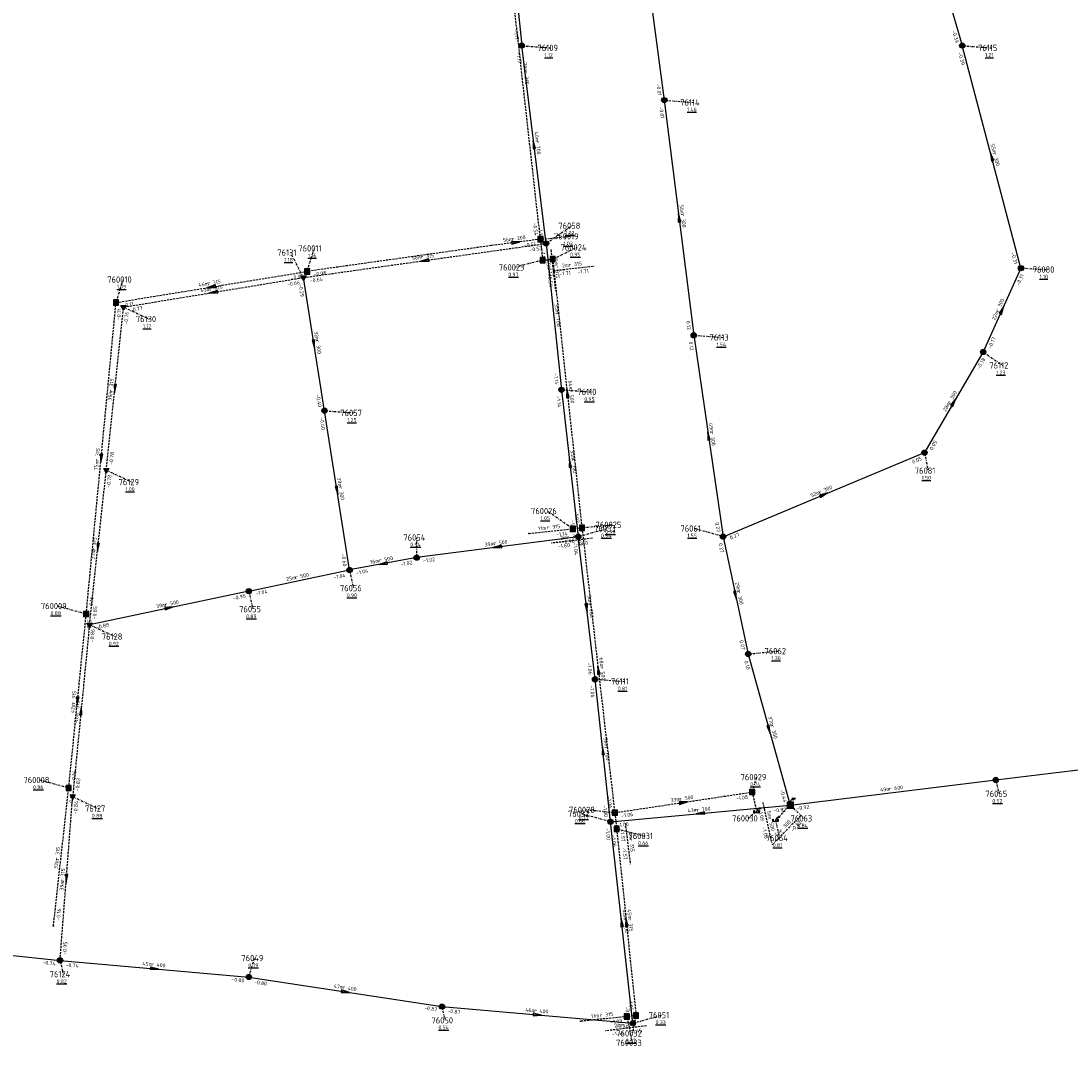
# Model space of a CAD drawing. Extents: x 188323 to 208361, y 565368 to 574910.
# Tile 7 of 256: x 195812 to 196062, y 570843 to 571087. Entities that reach past the tile are written whole.
import ezdxf

# ---------------------------------------------------------------- set-up
doc = ezdxf.new("R2010")
doc.units = 0
for name, pattern in [('BORDER', [1.75, 0.5, -0.25, 0.5, -0.25, 0, -0.25]), ('DASHDOT', [1, 0.5, -0.25, 0, -0.25]), ('DASHED', [0.75, 0.5, -0.25])]:
    doc.linetypes.add(name, pattern=pattern)
doc.layers.get('0').update_dxf_attribs({"linetype": 'CONTINUOUS'})
for name, color, linetype in [('RIO-AFM', 7, 'CONTINUOUS'), ('RIO-BOK', 7, 'CONTINUOUS'), ('RIO-DET', 7, 'CONTINUOUS'), ('RIO-KNP', 7, 'CONTINUOUS'), ('RIO-KNR', 7, 'CONTINUOUS'), ('RIO-LAG_0B', 7, 'CONTINUOUS'), ('RIO-LAG_1B', 7, 'DASHED'), ('RIO-LAG_2B', 7, 'DASHED'), ('RIO-LAG_4', 7, 'BORDER'), ('RIO-LEN', 7, 'CONTINUOUS'), ('RIO-MVD', 1, 'CONTINUOUS'), ('RIO-VRB', 6, 'DASHDOT'), ('RIO-VRH', 7, 'CONTINUOUS')]:
    doc.layers.add(name, color=color, linetype=linetype)
doc.styles.add('RIO-TXT', font='isocp.shx')

# ---------------------------------------------------------------- blocks, each defined once
blk = doc.blocks.new('L_VHR')
blk.add_lwpolyline([(-0.5, 0), (0.5, 0), (-0.5, 0.15), (-0.5, -0.15), (0.5, 0)])
blk = doc.blocks.new('K_FIC')
blk.add_circle((0, 0), 0.0625)
at = {"style": 'RIO-TXT', "flags": 1}
blk.add_attdef('KNOOPNAAM', (2, 2), '', height=1, dxfattribs=at)
blk = doc.blocks.new('K_IPR')
blk.add_lwpolyline([(-0.5, -0.5), (0.5, -0.5), (0.5, 0.5), (-0.5, 0.5)], close=True)
blk.add_solid([(-0.5, 0.5), (0.5, 0.5), (-0.5, -0.5), (0.5, -0.5)])
at = {"style": 'RIO-TXT', "flags": 1}
blk.add_attdef('KNOOPNAAM', (2, 2), '', height=1, dxfattribs=at)
blk = doc.blocks.new('K_UTB')
blk.add_lwpolyline([(0.5, 0.15), (0.5, -0.3), (-0.5, -0.3), (-0.5, 0.15), (-0.45, 0.15), (-0.45, -0.25), (0, -0.25), (0.45, -0.25), (0.45, 0.15)], close=True)
blk.add_lwpolyline([(0.85, 0.6), (0.55, 0.65), (0.614828, 0.459583), (0.850842, 0.598937)])
blk.add_arc((0.85, -0.25), 0.85, 90, 180)
at = {"style": 'RIO-TXT', "flags": 1}
blk.add_attdef('KNOOPNAAM', (2, 2), '', height=1, dxfattribs=at)
blk = doc.blocks.new('K_IPG')
blk.add_circle((0, 0), 0.5)
for points in [[(0, 0), (-0.5, 0), (-0.433013, 0.25)], [(0, 0), (-0.433013, -0.25), (-0.5, 0)], [(0, 0), (-0.433013, 0.25), (-0.25, 0.433013)], [(0, 0), (-0.25, -0.433013), (-0.433013, -0.25)], [(0, 0), (-0.25, 0.433013), (0, 0.5)], [(0, 0), (0, -0.5), (-0.25, -0.433013)], [(0, 0), (0, 0.5), (0.25, 0.433013)], [(0, 0), (0.25, 0.433013), (0.433013, 0.25)], [(0, 0), (0.433013, 0.25), (0.5, 0)], [(0, 0), (0.5, 0), (0.433013, -0.25)], [(0, 0), (0.433013, -0.25), (0.25, -0.433013)], [(0, 0), (0.25, -0.433013), (0, -0.5)]]:
    blk.add_solid(points)
at = {"style": 'RIO-TXT', "flags": 1}
blk.add_attdef('KNOOPNAAM', (2, 2), '', height=1, dxfattribs=at)
blk = doc.blocks.new('K_OVL')
for points in [[(0.6, 0.6), (-0.6, 0.6), (-0.6, -0.6), (0.6, -0.6)], [(1, 1.25), (0.474823, 0.983111), (0.413034, 1.369554)]]:
    blk.add_lwpolyline(points, close=True)
blk.add_arc((0.81571, 0.439293), 0.83139, 77.193131, 168.854604)
blk.add_solid([(-0.6, 0.6), (0.6, 0.6), (-0.6, -0.6), (0.6, -0.6)])
at = {"style": 'RIO-TXT', "flags": 1}
blk.add_attdef('KNOOPNAAM', (2, 2), '', height=1, dxfattribs=at)
blk = doc.blocks.new('K_IPD')
blk.add_lwpolyline([(-0.496027, 0.307994), (0.503973, 0.307994), (0.003973, -0.558031)], close=True)
blk.add_solid([(-0.496027, 0.307994), (0.503973, 0.307994), (0.003973, -0.558031)])
at = {"style": 'RIO-TXT', "flags": 1}
blk.add_attdef('KNOOPNAAM', (2, 2), '', height=1, dxfattribs=at)
blk = doc.blocks.new('1147_06______760019____760023_')
at = {"layer": 'RIO-LAG_1B'}
blk.add_line((0, 0), (1.084, -9.761), dxfattribs=at)
at = {"layer": 'RIO-AFM', "style": 'RIO-TXT'}
blk.add_text('r 315', height=0.9, rotation=276.3108, dxfattribs=at).set_placement((0.9199, -3.752))
at = {"layer": 'RIO-BOK', "style": 'RIO-TXT'}
for p in [(-1.2369, -1.5458), (-0.7598, -5.8404)]:
    blk.add_text('-0.54', height=0.9, rotation=276.3108, dxfattribs=at).set_placement(p)
at = {"layer": 'RIO-LEN', "style": 'RIO-TXT'}
blk.add_text('5m', height=0.9, rotation=276.3108, dxfattribs=at).set_placement((0.741, -2.1419))
blk = doc.blocks.new('1149_06______760023____760024_')
at = {"layer": 'RIO-LAG_1B'}
blk.add_line((0, 0), (9.762, 1.066), dxfattribs=at)
at = {"layer": 'RIO-AFM', "style": 'RIO-TXT'}
blk.add_text('r 315', height=0.9, rotation=6.2339, dxfattribs=at).set_placement((3.7531, 0.913))
at = {"layer": 'RIO-BOK', "style": 'RIO-TXT'}
for p in [(5.838, -0.7706), (1.5435, -1.2397)]:
    blk.add_text('-1.71', height=0.9, rotation=6.2339, dxfattribs=at).set_placement(p)
at = {"layer": 'RIO-LEN', "style": 'RIO-TXT'}
blk.add_text('2m', height=0.9, rotation=6.2339, dxfattribs=at).set_placement((2.1427, 0.7371))
blk = doc.blocks.new('1150_06______760025____760026_')
at = {"layer": 'RIO-LAG_1B'}
blk.add_line((0, 0), (-9.753, -1.161), dxfattribs=at)
at = {"layer": 'RIO-AFM', "style": 'RIO-TXT'}
blk.add_text('r 315', height=0.9, rotation=366.7699, dxfattribs=at).set_placement((-6.0087, -0.2105))
at = {"layer": 'RIO-BOK', "style": 'RIO-TXT'}
for p in [(-8.1972, -2.3852), (-3.9066, -1.8731)]:
    blk.add_text('-1.60', height=0.9, rotation=366.7699, dxfattribs=at).set_placement(p)
at = {"layer": 'RIO-LEN', "style": 'RIO-TXT'}
blk.add_text('2m', height=0.9, rotation=366.7699, dxfattribs=at).set_placement((-7.6173, -0.4025))
blk = doc.blocks.new('1151_06______760028____760031_')
at = {"layer": 'RIO-LAG_1B'}
blk.add_line((0, 0), (1.186, -9.75), dxfattribs=at)
at = {"layer": 'RIO-AFM', "style": 'RIO-TXT'}
blk.add_text('r 315', height=0.9, rotation=276.9106, dxfattribs=at).set_placement((0.9591, -3.7421))
at = {"layer": 'RIO-BOK', "style": 'RIO-TXT'}
for p in [(-1.2206, -1.5587), (-0.6987, -5.848)]:
    blk.add_text('-1.57', height=0.9, rotation=276.9106, dxfattribs=at).set_placement(p)
at = {"layer": 'RIO-LEN', "style": 'RIO-TXT'}
blk.add_text('4m', height=0.9, rotation=276.9106, dxfattribs=at).set_placement((0.7634, -2.134))
blk = doc.blocks.new('1152_06______760029____760030_')
at = {"layer": 'RIO-LAG_1B'}
blk.add_line((0, 0), (2.092, -9.596), dxfattribs=at)
at = {"layer": 'RIO-AFM', "style": 'RIO-TXT'}
blk.add_text('r 500', height=0.9, rotation=282.2726, dxfattribs=at).set_placement((1.3046, -3.6361))
at = {"layer": 'RIO-BOK', "style": 'RIO-TXT'}
for p in [(-1.0696, -1.6659), (-0.1491, -5.8877)]:
    blk.add_text('-1.08', height=0.9, rotation=282.2726, dxfattribs=at).set_placement(p)
at = {"layer": 'RIO-LEN', "style": 'RIO-TXT'}
blk.add_text('5m', height=0.9, rotation=282.2726, dxfattribs=at).set_placement((0.9595, -2.0533))
blk = doc.blocks.new('1154_06______760032____760033_')
at = {"layer": 'RIO-LAG_1B'}
blk.add_line((0, 0), (-9.75, -1.183), dxfattribs=at)
at = {"layer": 'RIO-AFM', "style": 'RIO-TXT'}
blk.add_text('r 315', height=0.9, rotation=366.8946, dxfattribs=at).set_placement((-6.0078, -0.2244))
at = {"layer": 'RIO-BOK', "style": 'RIO-TXT'}
for p in [(-8.1915, -2.4038), (-3.9021, -1.8824)]:
    blk.add_text('-1.45', height=0.9, rotation=366.8946, dxfattribs=at).set_placement(p)
at = {"layer": 'RIO-LEN', "style": 'RIO-TXT'}
blk.add_text('2m', height=0.9, rotation=366.8946, dxfattribs=at).set_placement((-7.6159, -0.4199))
blk = doc.blocks.new('1166_06______76063___c276064_')
at = {"layer": 'RIO-LAG_4'}
blk.add_line((0, 0), (-6.863, -7.026), dxfattribs=at)
at = {"layer": 'RIO-AFM', "style": 'RIO-TXT'}
blk.add_text('r 300', height=0.9, rotation=405.6465, dxfattribs=at).set_placement((-4.5448, -3.9358))
at = {"layer": 'RIO-BOK', "style": 'RIO-TXT'}
blk.add_text('-0.82', height=0.9, rotation=405.6465, dxfattribs=at).set_placement((-1.8649, -3.9106))
at = {"layer": 'RIO-LEN', "style": 'RIO-TXT'}
blk.add_text('5m', height=0.9, rotation=405.6465, dxfattribs=at).set_placement((-5.6765, -5.095))

msp = doc.modelspace()

# ---------------------------------------------------------------- linework, layer by layer
at = {"layer": 'RIO-LAG_0B'}
for p, q in [((196020.992, 571132.992), (196036, 571081.024)), ((195958, 571120), (195964.992, 571068.032)), ((195927.664, 571114.624), (195931.008, 571081.024)), ((195936.816, 571033.856), (195931.008, 571081.024)), ((196050, 571027.968), (196036, 571081.024)), ((195964.992, 571068.032), (195972, 571011.968)), ((195936.816, 571033.856), (195940.496, 570998.976)), ((196050, 571027.968), (196040.992, 571008)), ((195884, 570993.984), (195878.992, 571025.728)), ((195972, 571011.968), (195979.008, 570963.968)), ((196040.992, 571008), (196027.008, 570984)), ((195940.496, 570998.976), (195944.48, 570963.968)), ((195890, 570956.032), (195884, 570993.984)), ((195979.008, 570963.968), (196027.008, 570984)), ((195944.48, 570963.968), (195906, 570958.976)), ((195948.496, 570929.984), (195944.48, 570963.968)), ((195979.008, 570963.968), (195984.992, 570936)), ((195906, 570958.976), (195890, 570956.032)), ((195866, 570950.976), (195890, 570956.032)), ((195866, 570950.976), (195828, 570942.976)), ((195984.992, 570936), (195995.008, 570899.968)), ((195952.192, 570896), (195948.496, 570929.984)), ((196044, 570905.984), (196092.992, 570912)), ((195995.008, 570899.968), (196044, 570905.984)), ((195952.192, 570896), (195995.008, 570899.968)), ((195957.504, 570848), (195952.192, 570896)), ((195783.008, 570867.008), (195820.992, 570862.976)), ((195820.992, 570862.976), (195866, 570859.008)), ((195866, 570859.008), (195912, 570851.968)), ((195912, 570851.968), (195957.504, 570848))]:
    msp.add_line(p, q, dxfattribs=at)
at = {"layer": 'RIO-LAG_1B'}
for p, q in [((195935.472, 571034.88), (195926.704, 571113.088)), ((195935.472, 571034.88), (195936.016, 571029.888)), ((195936.016, 571029.888), (195938.4, 571030.144)), ((195938.4, 571030.144), (195945.376, 570966.08)), ((195834.336, 571019.776), (195879.872, 571027.2)), ((195827.232, 570945.536), (195834.336, 571019.776)), ((195932.752, 570964.736), (195943.184, 570965.824)), ((195945.376, 570966.08), (195943.184, 570965.824)), ((195945.376, 570966.08), (195953.184, 570898.176)), ((195823.056, 570904.064), (195827.232, 570945.536)), ((195819.408, 570871.168), (195823.056, 570904.064)), ((195953.184, 570898.176), (195985.952, 570903.104)), ((195985.952, 570903.104), (195986.96, 570898.496)), ((195953.184, 570898.176), (195953.648, 570894.336)), ((195953.648, 570894.336), (195958.256, 570849.856)), ((195956.096, 570849.6), (195945.056, 570848.448)), ((195958.256, 570849.856), (195956.096, 570849.6))]:
    msp.add_line(p, q, dxfattribs=at)
msp.add_lwpolyline([(195935.472, 571034.88), (195923.712, 571033.344), (195879.872, 571027.2)], dxfattribs=at)
at = {"layer": 'RIO-LAG_2B'}
for p, q in [((195878.992, 571025.728), (195936.816, 571033.856)), ((195836.128, 571018.688), (195878.992, 571025.728)), ((195832.016, 570979.84), (195836.128, 571018.688)), ((195828, 570942.976), (195832.016, 570979.84)), ((195828, 570942.976), (195824, 570902.016)), ((195820.992, 570862.976), (195824, 570902.016))]:
    msp.add_line(p, q, dxfattribs=at)
at = {"layer": 'RIO-LAG_4'}
msp.add_line((195995.008, 570899.968), (195991.52, 570896.448), dxfattribs=at)
at = {"layer": 'RIO-VRB'}
for p, q in [((195931, 571081), (195937.9675, 571080.4713)), ((196036, 571081), (196042.9675, 571080.4713)), ((195965, 571068), (195971.9675, 571067.4713)), ((195936.81, 571033.85), (195942.9369, 571038.0878)), ((195935.47, 571034.86), (195942.545, 571035.56)), ((195878.99, 571025.71), (195875.9514, 571031.6705)), ((195879.87, 571027.22), (195881.6052, 571032.6892)), ((195938.4, 571030.14), (195944.1086, 571032.918)), ((195936.02, 571029.88), (195929.3725, 571028.1579)), ((196050, 571028), (196055.9827, 571027.645)), ((195834.34, 571019.78), (195836.0752, 571025.2492)), ((195836.12, 571018.69), (195842.2469, 571015.8522)), ((195972, 571012), (195978.9675, 571011.4713)), ((196041, 571008), (196045.6534, 571004.7947)), ((195940.5, 570999), (195947.4675, 570998.4713)), ((195884, 570994), (195890.9675, 570993.4713)), ((196027, 570984), (196027.8806, 570979.702)), ((195832.01, 570979.82), (195838.1369, 570976.9822)), ((195943.19, 570965.85), (195937.0619, 570970.0859)), ((195945.38, 570966.11), (195952.455, 570966.81)), ((195944.48, 570964), (195951.4475, 570965.9287)), ((195979, 570964), (195972.0321, 570965.9265)), ((195906, 570959), (195905.9994, 570963.775)), ((195890, 570956), (195890.8806, 570951.702)), ((195866, 570951), (195866.8806, 570946.702)), ((195827.23, 570945.51), (195820.2621, 570947.4365)), ((195828, 570943), (195834.1269, 570940.1622)), ((195985, 570936), (195992.075, 570936.7)), ((195948.5, 570930), (195955.4675, 570929.4713)), ((195985.96, 570903.08), (195987.0114, 570906.6697)), ((195823.06, 570904.04), (195816.0921, 570905.9665)), ((196044, 570906), (196044.7071, 570902.6868)), ((195824, 570902), (195830.1269, 570899.1622)), ((195953.19, 570898.15), (195946.115, 570898.8478)), ((195995, 570900), (195998.2618, 570896.812)), ((195952.2, 570896), (195945.2321, 570897.9265)), ((195986.96, 570898.48), (195984.9844, 570896.8236)), ((195991.52, 570896.44), (195992.4006, 570892.142)), ((195953.65, 570894.35), (195960.2982, 570892.63)), ((195821, 570863), (195821.7071, 570859.6868)), ((195866, 570859), (195867.3933, 570863.5294)), ((195912, 570852), (195912.7071, 570848.6868)), ((195956.1, 570849.61), (195957.3276, 570843.3423)), ((195958.25, 570849.87), (195957.371, 570845.5717)), ((195957.5, 570848), (195964.4675, 570849.9287))]:
    msp.add_line(p, q, dxfattribs=at)

# ---------------------------------------------------------------- block references
at = {"layer": 'RIO-DET'}
for name, p in [('1147_06______760019____760023_', (195937.968, 571032.384)), ('1149_06______760023____760024_', (195938.528, 571027.392)), ('1150_06______760025____760026_', (195947.872, 570963.584)), ('1152_06______760029____760030_', (195988.464, 570900.608)), ('1166_06______76063___c276064_', (195997.504, 570897.472)), ('1151_06______760028____760031_', (195955.696, 570895.68)), ('1154_06______760032____760033_', (195960.752, 570847.36))]:
    msp.add_blockref(name, p, dxfattribs=at)
at = {"layer": 'RIO-KNP', "xscale": 1.25, "yscale": 1.25, "zscale": 1.25}
for name, p in [('K_IPG', (195931.008, 571081.024)), ('K_IPG', (196036, 571081.024)), ('K_IPG', (195964.992, 571068.032)), ('K_IPR', (195935.472, 571034.88)), ('K_IPG', (195936.816, 571033.856)), ('K_IPR', (195936.016, 571029.888)), ('K_IPR', (195938.4, 571030.144)), ('K_IPR', (195879.872, 571027.2)), ('K_IPG', (196050, 571027.968)), ('K_IPD', (195878.992, 571025.728)), ('K_IPR', (195834.336, 571019.776)), ('K_IPD', (195836.128, 571018.688)), ('K_IPG', (195972, 571011.968)), ('K_IPG', (196040.992, 571008)), ('K_IPG', (195940.496, 570998.976)), ('K_IPG', (195884, 570993.984)), ('K_IPG', (196027.008, 570984)), ('K_IPD', (195832.016, 570979.84)), ('K_IPR', (195943.184, 570965.824)), ('K_IPR', (195945.376, 570966.08)), ('K_FIC', (195932.752, 570964.736)), ('K_IPG', (195944.48, 570963.968)), ('K_IPG', (195979.008, 570963.968)), ('K_IPG', (195906, 570958.976)), ('K_IPG', (195890, 570956.032)), ('K_IPG', (195866, 570950.976)), ('K_IPR', (195827.232, 570945.536)), ('K_IPD', (195828, 570942.976)), ('K_IPG', (195984.992, 570936)), ('K_IPG', (195948.496, 570929.984)), ('K_IPG', (196044, 570905.984)), ('K_IPR', (195823.056, 570904.064)), ('K_IPD', (195824, 570902.016)), ('K_IPR', (195985.952, 570903.104)), ('K_OVL', (195995.008, 570899.968)), ('K_IPR', (195953.184, 570898.176)), ('K_UTB', (195986.96, 570898.496)), ('K_IPG', (195952.192, 570896)), ('K_UTB', (195991.52, 570896.448)), ('K_IPR', (195953.648, 570894.336)), ('K_FIC', (195819.408, 570871.168)), ('K_IPG', (195820.992, 570862.976)), ('K_IPG', (195866, 570859.008)), ('K_IPG', (195912, 570851.968)), ('K_IPR', (195956.096, 570849.6)), ('K_IPR', (195958.256, 570849.856)), ('K_FIC', (195945.056, 570848.448)), ('K_IPG', (195957.504, 570848))]:
    msp.add_blockref(name, p, dxfattribs=at)
at = {"layer": 'RIO-VRH', "xscale": 2, "yscale": 2, "zscale": 2}
for p, rotation in [((195933.905, 571057.425), 97.0332), ((196043, 571054.5), 104.8044), ((195968.5, 571040), 457.1334), ((195929.59, 571034.095), 367.4119), ((195907.9, 571029.78), 188.0127), ((195857.105, 571023.5), 189.2797), ((195857.555, 571022.2), 189.2988), ((196045.5, 571018), 425.7656), ((195881.495, 571009.855), 278.9864), ((195834.065, 570999.255), 263.9557), ((195941.89, 570998.125), 456.2298), ((196034, 570996), 419.7375), ((195975.5, 570988), 458.3054), ((195830.785, 570982.645), 264.5231), ((195942.49, 570981.5), 456.4959), ((195887, 570975), 278.9808), ((196003, 570974), 22.6176), ((195830.005, 570961.41), 263.7761), ((195925.24, 570961.5), 187.4026), ((195898, 570957.5), 190.6186), ((195982, 570950), 282.1026), ((195847, 570947), 371.8875), ((195946.49, 570947), 276.7515), ((195949.285, 570932.13), 456.5641), ((195825.145, 570924.775), 264.2495), ((195826, 570922.5), 444.4193), ((195990, 570918), 285.5316), ((195950.35, 570913), 96.2191), ((195969.575, 570900.615), 8.5547), ((195973.6, 570898), 185.3387), ((195822.5, 570882.5), 265.5927), ((195954.85, 570872), 96.3093), ((195955.95, 570872.11), 455.9129), ((195843.5, 570861), 354.9209), ((195889, 570855.5), 351.3483), ((195934.75, 570850), 354.9764)]:
    msp.add_blockref('L_VHR', p, dxfattribs=dict(at, rotation=rotation))

# ---------------------------------------------------------------- texts
at = {"layer": 'RIO-AFM', "style": 'RIO-TXT'}
for s, rotation, p in [('r 315', 276.3976, (195931.521, 571074.839)), ('r 700', 277.0331, (195934.3165, 571058.2924)), ('r 300', 284.8044, (196043.2927, 571055.4158)), ('r 300', 277.1334, (195968.9128, 571040.8686)), ('r 200', 367.4119, (195928.7216, 571034.4895)), ('r 315', 8.0127, (195907.0282, 571030.1622)), ('r 315', 9.2797, (195856.2246, 571023.8628)), ('r 315', 9.2988, (195856.6744, 571022.5625)), ('r 300', 425.7656, (196044.7055, 571017.4686)), ('r 700', 276.0526, (195939.0774, 571017.2849)), ('r 300', 278.9864, (195881.8719, 571010.735)), ('r 315', 83.9557, (195833.4826, 570998.5018)), ('r 500', 276.2298, (195942.319, 570998.987)), ('r 300', 419.7375, (196033.1525, 570995.5559)), ('r 300', 278.3054, (195975.8925, 570988.8764)), ('r 315', 84.5231, (195830.2101, 570981.8861)), ('r 700', 276.4959, (195942.9058, 570982.363)), ('r 300', 278.9808, (195887.379, 570975.8805)), ('r 300', 22.6176, (196002.0601, 570974.15)), ('r 315', 6.2311, (195937.1106, 570965.6891)), ('r 315', 83.7761, (195829.4202, 570960.6586)), ('r 500', 367.4026, (195924.3703, 570961.9031)), ('r 500', 370.6186, (195897.1102, 570957.8466)), ('r 500', 11.7671, (195877.105, 570953.8243)), ('r 300', 282.1026, (195982.3274, 570950.8991)), ('r 500', 371.8875, (195846.1012, 570947.3338)), ('r 700', 276.7515, (195946.9016, 570947.865)), ('r 500', 276.5641, (195949.7102, 570932.9946)), ('r 315', 84.2494, (195824.5665, 570924.0191)), ('r 315', 444.4193, (195825.4112, 570921.743)), ('r 300', 285.5316, (195990.2758, 570918.9176)), ('r 700', 276.2191, (195950.7696, 570913.8611)), ('r 600', 6.9804, (196018.6348, 570903.3978)), ('r 500', 8.5547, (195968.6993, 570900.9889)), ('r 700', 5.3387, (195972.7468, 570898.4224)), ('r 315', 83.6552, (195820.6487, 570886.8552)), ('r 315', 85.5927, (195821.9393, 570881.7307)), ('r 400', 276.3093, (195955.2727, 570872.8622)), ('r 315', 275.9129, (195956.3776, 570872.9689)), ('r 400', 354.9209, (195842.7382, 570861.5835)), ('r 400', 351.3483, (195888.2761, 570856.1303)), ('r 400', 354.9764, (195933.9876, 570850.583)), ('r 315', 365.9463, (195949.7216, 570849.4513))]:
    msp.add_text(s, height=0.9, rotation=rotation, dxfattribs=at).set_placement(p)
at = {"layer": 'RIO-BOK', "style": 'RIO-TXT'}
for s, rotation, p in [('-1.17', 275.6853, (195929.22, 571084.9432)), ('-0.39', 286.0983, (196033.5491, 571084.5597)), ('-1.17', 277.0331, (195929.7827, 571079.4387)), ('-0.39', 284.8044, (196035.005, 571079.2885)), ('-0.01', 277.6751, (195963.096, 571071.8801)), ('-0.01', 277.1334, (195963.7854, 571066.4366)), ('-0.54', 276.3976, (195933.6694, 571038.7843)), ('-1.14', 277.0331, (195934.9464, 571037.7513)), ('-0.54', 367.4119, (195931.5848, 571032.9477)), ('-0.53', 8.0127, (195932.9448, 571031.892)), ('-1.14', 276.0526, (195935.5661, 571032.3098)), ('-0.31', 284.8044, (196047.6304, 571031.6149)), ('-0.05', 9.2797, (195876.0484, 571025.1769)), ('-0.08', 367.9334, (195881.4504, 571026.0276)), ('-1.13', 276.2298, (195937.1609, 571028.596)), ('-0.66', 9.2988, (195875.169, 571023.6657)), ('-0.29', 278.9864, (195877.8266, 571024.1082)), ('-0.64', 8.0127, (195880.5713, 571024.5188)), ('-0.31', 425.7656, (196049.5839, 571023.6912)), ('-0.11', 9.2797, (195835.9472, 571018.6241)), ('-0.11', 84.5231, (195835.3428, 571015.5645)), ('-0.76', 83.9557, (195837.081, 571014.4646)), ('-0.77', 9.2988, (195837.7276, 571017.5346)), ('0.12', 277.1334, (195970.2025, 571015.3632)), ('-0.17', 425.7656, (196042.8507, 571008.7032)), ('0.12', 278.3054, (195970.8177, 571010.4121)), ('-0.18', 419.7375, (196040.1303, 571003.7605)), ('-1.14', 276.0526, (195938.6956, 571002.932)), ('-0.40', 278.9864, (195881.9949, 570997.8337)), ('-1.14', 276.4959, (195939.2681, 570997.4502)), ('-0.40', 278.9808, (195882.8365, 570992.3983)), ('0.05', 419.7375, (196028.9143, 570984.5049)), ('-0.78', 83.9557, (195833.5494, 570981.0648)), ('0.05', 22.6176, (196024.2521, 570981.3384)), ('-0.78', 83.7761, (195832.9578, 570975.5916)), ('-1.07', 276.2298, (195943.582, 570970.038)), ('-1.04', 276.4959, (195942.6453, 570967.9177)), ('0.27', 278.3054, (195977.1291, 570967.3249)), ('-1.14', 6.2311, (195939.2659, 570964.0132)), ('-1.07', 276.5641, (195944.1499, 570964.5588)), ('0.27', 22.6176, (195980.8306, 570963.2461)), ('-0.98', 367.4026, (195940.5919, 570962.1052)), ('-1.04', 276.7515, (195943.255, 570962.4447)), ('0.27', 282.1026, (195977.9254, 570962.3373)), ('-0.60', 278.9808, (195887.9992, 570959.835)), ('-1.02', 367.4026, (195907.5693, 570957.793)), ('-1.02', 370.6186, (195902.2267, 570956.876)), ('-1.04', 11.7671, (195886.2712, 570953.7931)), ('-1.04', 370.6186, (195891.6345, 570954.883)), ('-0.16', 84.5231, (195828.757, 570946.77)), ('-0.95', 371.8875, (195862.2715, 570948.8069)), ('-1.04', 11.7671, (195867.6559, 570949.9149)), ('-0.85', 83.7761, (195829.5433, 570944.24)), ('-0.15', 84.2494, (195828.2127, 570941.2902)), ('-0.86', 444.4193, (195828.9719, 570938.7857)), ('-0.88', 371.8875, (195829.6589, 570941.9195)), ('0.07', 282.1026, (195982.9007, 570939.1909)), ('-1.06', 276.7515, (195946.6472, 570933.9097)), ('0.10', 285.5316, (195984.0268, 570934.276)), ('-1.06', 276.2191, (195947.2606, 570928.4562)), ('-0.16', 84.2494, (195824.593, 570905.2927)), ('-0.83', 444.4193, (195825.5285, 570903.2582)), ('-0.16', 83.6552, (195823.9989, 570899.8103)), ('-1.06', 276.5641, (195951.3716, 570902.0677)), ('-1.08', 8.5547, (195982.1129, 570901.0855)), ('-0.44', 285.5316, (195992.5742, 570903.5808)), ('-0.84', 85.5927, (195825.0814, 570897.8043)), ('-1.00', 276.2191, (195950.3836, 570899.9266)), ('-0.92', 5.3387, (195991.0473, 570898.2245)), ('-0.92', 6.9804, (195996.5596, 570898.7805)), ('-1.06', 8.5547, (195954.7825, 570896.9738)), ('-1.00', 276.3093, (195950.9631, 570894.4542)), ('-1.00', 5.3387, (195953.724, 570894.7363)), ('-1.06', 275.9129, (195952.4024, 570892.8128)), ('-0.16', 83.6552, (195820.9559, 570872.4067)), ('-0.95', 85.5927, (195822.5032, 570864.2883)), ('-0.74', 353.9916, (195816.7779, 570862.0584)), ('-0.74', 354.9209, (195822.2713, 570861.4824)), ('-0.80', 354.9209, (195861.7947, 570857.9944)), ('-0.80', 351.3483, (195867.1742, 570857.4061)), ('-1.05', 275.9129, (195956.4613, 570853.8065)), ('-0.87', 351.3483, (195907.7402, 570851.2593)), ('-0.87', 354.9764, (195913.2728, 570850.4836)), ('-0.94', 276.3093, (195955.6863, 570851.9247)), ('-1.03', 365.9463, (195952.1666, 570847.7972)), ('-0.94', 354.9764, (195953.2956, 570846.9907))]:
    msp.add_text(s, height=0.9, rotation=rotation, dxfattribs=at).set_placement(p)
at = {"layer": 'RIO-KNR', "style": 'RIO-TXT'}
for s, p in [('76109', (195934.78, 571079.7213)), ('76115', (196039.78, 571079.7213)), ('76114', (195968.78, 571066.7213)), ('76058', (195939.7494, 571037.3378)), ('760019', (195938.72, 571034.81)), ('76131', (195872.7639, 571030.9205)), ('760011', (195877.7802, 571031.9392)), ('760024', (195940.2836, 571032.168)), ('760023', (195925.5475, 571027.4079)), ('76080', (196052.7952, 571026.895)), ('760010', (195832.2502, 571024.4992)), ('76130', (195839.0594, 571015.1022)), ('76113', (195975.78, 571010.7213)), ('76112', (196042.4659, 571004.0447)), ('76110', (195944.28, 570997.7213)), ('76057', (195887.78, 570992.7213)), ('76081', (196024.6931, 570978.952)), ('76129', (195834.9494, 570976.2322)), ('760026', (195933.2369, 570969.3359)), ('76053', (195948.26, 570965.1787)), ('760025', (195948.63, 570966.06)), ('76061', (195968.8446, 570965.1765)), ('76054', (195902.8119, 570963.025)), ('76056', (195887.6931, 570950.952)), ('760009', (195816.4371, 570946.6865)), ('76055', (195863.6931, 570945.952)), ('76128', (195830.9394, 570939.4122)), ('76062', (195988.8875, 570935.95)), ('76111', (195952.28, 570928.7213)), ('760008', (195812.2671, 570905.2165)), ('760029', (195983.1864, 570905.9197)), ('76065', (196041.5196, 570901.9368)), ('76127', (195826.9394, 570898.4122)), ('760028', (195942.29, 570898.0978)), ('76052', (195942.0446, 570897.1765)), ('760030', (195981.1594, 570896.0736)), ('76063', (195995.0743, 570896.062)), ('760031', (195956.4732, 570891.88)), ('76064', (195989.2131, 570891.392)), ('76049', (195864.2058, 570862.7794)), ('76124', (195818.5196, 570858.9368)), ('76050', (195909.5196, 570847.9368)), ('76051', (195961.28, 570849.1787)), ('760032', (195953.546, 570844.8217)), ('760033', (195953.5026, 570842.5923))]:
    msp.add_text(s, height=1.5, dxfattribs=at).set_placement(p)
at = {"layer": 'RIO-LEN', "style": 'RIO-TXT'}
for s, rotation, p in [('79m', 276.3976, (195931.2792, 571076.9855)), ('48m', 277.0331, (195934.051, 571060.436)), ('55m', 284.8044, (196042.7397, 571057.5038)), ('56m', 277.1334, (195968.6435, 571043.0117)), ('56m', 367.4119, (195926.5798, 571034.2095)), ('58m', 8.0127, (195904.8893, 571029.8611)), ('46m', 9.2797, (195854.0929, 571023.5144)), ('43m', 9.2988, (195854.5428, 571022.2134)), ('35m', 276.0526, (195938.8486, 571019.4327)), ('22m', 425.7656, (196043.8204, 571015.4983)), ('32m', 278.9864, (195881.5335, 571012.8683)), ('64m', 276.2298, (195942.0836, 571001.1341)), ('39m', 83.9557, (195833.2554, 570996.3538)), ('28m', 419.7375, (196032.0653, 570993.6894)), ('49m', 278.3054, (195975.5794, 570991.0136)), ('35m', 276.4959, (195942.6604, 570984.509)), ('75m', 84.5231, (195830.0042, 570979.736)), ('38m', 278.9808, (195887.0408, 570978.0139)), ('52m', 22.6176, (196000.0662, 570973.3193)), ('11m', 6.2311, (195934.9633, 570965.4547)), ('39m', 367.4026, (195922.2285, 570961.6234)), ('37m', 83.7761, (195829.1864, 570958.5113)), ('16m', 370.6186, (195894.9875, 570957.4472)), ('25m', 11.7671, (195874.9904, 570953.3837)), ('29m', 282.1026, (195981.8735, 570953.0109)), ('34m', 276.7515, (195946.6466, 570950.0099)), ('39m', 371.8875, (195843.9878, 570946.8875)), ('68m', 276.5641, (195949.4623, 570935.1403)), ('42m', 84.2494, (195824.3504, 570921.8699)), ('41m', 444.4193, (195825.2028, 570919.5931)), ('37m', 285.5316, (195989.6964, 570920.9984)), ('34m', 276.2191, (195950.5346, 570916.0082)), ('49m', 6.9804, (196016.4908, 570903.1353)), ('33m', 8.5547, (195966.5634, 570900.6675)), ('43m', 5.3387, (195970.5962, 570898.2214)), ('33m', 83.6552, (195820.4103, 570884.7084)), ('39m', 85.5927, (195821.7737, 570879.5771)), ('48m', 276.3093, (195955.0343, 570875.009)), ('45m', 275.9129, (195956.154, 570875.1173)), ('45m', 354.9209, (195840.5866, 570861.7734)), ('47m', 351.3483, (195886.1404, 570856.4539)), ('46m', 354.9764, (195931.8358, 570850.7708)), ('11m', 365.9463, (195947.5734, 570849.2262))]:
    msp.add_text(s, height=0.9, rotation=rotation, dxfattribs=at).set_placement(p)
at = {"layer": 'RIO-MVD', "style": 'RIO-TXT'}
for s, p in [('%%U1.12', (195936.4375, 571078.3213)), ('%%U1.21', (196041.4375, 571078.3213)), ('%%U1.46', (195970.4375, 571065.3213)), ('%%U1.02', (195941.4069, 571035.9378)), ('%%U1.03', (195941.015, 571033.41)), ('%%U1.16', (195880.0752, 571030.5392)), ('%%U0.95', (195942.5786, 571030.768)), ('%%U1.18', (195874.4214, 571029.5205)), ('%%U0.97', (195927.8425, 571026.0079)), ('%%U1.09', (195834.5452, 571023.0992)), ('%%U1.10', (196054.4527, 571025.495)), ('%%U1.17', (195840.7169, 571013.7022)), ('%%U1.54', (195977.4375, 571009.3213)), ('%%U1.23', (196044.1234, 571002.6447)), ('%%U0.95', (195945.9375, 570996.3213)), ('%%U1.25', (195889.4375, 570991.3213)), ('%%U1.50', (196026.3506, 570977.552)), ('%%U1.00', (195836.6069, 570974.8322)), ('%%U1.05', (195935.5319, 570967.9359)), ('%%U0.94', (195949.9175, 570963.7787)), ('%%U0.98', (195950.925, 570964.66)), ('%%U1.55', (195970.5021, 570963.7765)), ('%%U0.94', (195904.4694, 570961.625)), ('%%U0.90', (195889.3506, 570949.552)), ('%%U0.88', (195818.7321, 570945.2865)), ('%%U0.89', (195865.3506, 570944.552)), ('%%U0.92', (195832.5969, 570938.0122)), ('%%U1.30', (195990.545, 570934.55)), ('%%U0.81', (195953.9375, 570927.3213)), ('%%U0.86', (195814.5621, 570903.8165)), ('%%U0.74', (195985.4814, 570904.5197)), ('%%U0.52', (196043.1771, 570900.5368)), ('%%U0.88', (195828.5969, 570897.0122)), ('%%U0.66', (195943.7021, 570895.7765)), ('%%U0.77', (195944.585, 570896.6978)), ('%%U0.84', (195996.7318, 570894.662)), ('%%U0.66', (195958.7682, 570890.48)), ('%%U0.81', (195990.8706, 570889.992)), ('%%U0.79', (195865.8633, 570861.3794)), ('%%U0.82', (195820.1771, 570857.5368)), ('%%U0.54', (195911.1771, 570846.5368)), ('%%U0.33', (195962.9375, 570847.7787)), ('%%U0.37', (195955.841, 570843.4217))]:
    msp.add_text(s, height=0.9, dxfattribs=at).set_placement(p)

doc.saveas('drawing.dxf')
